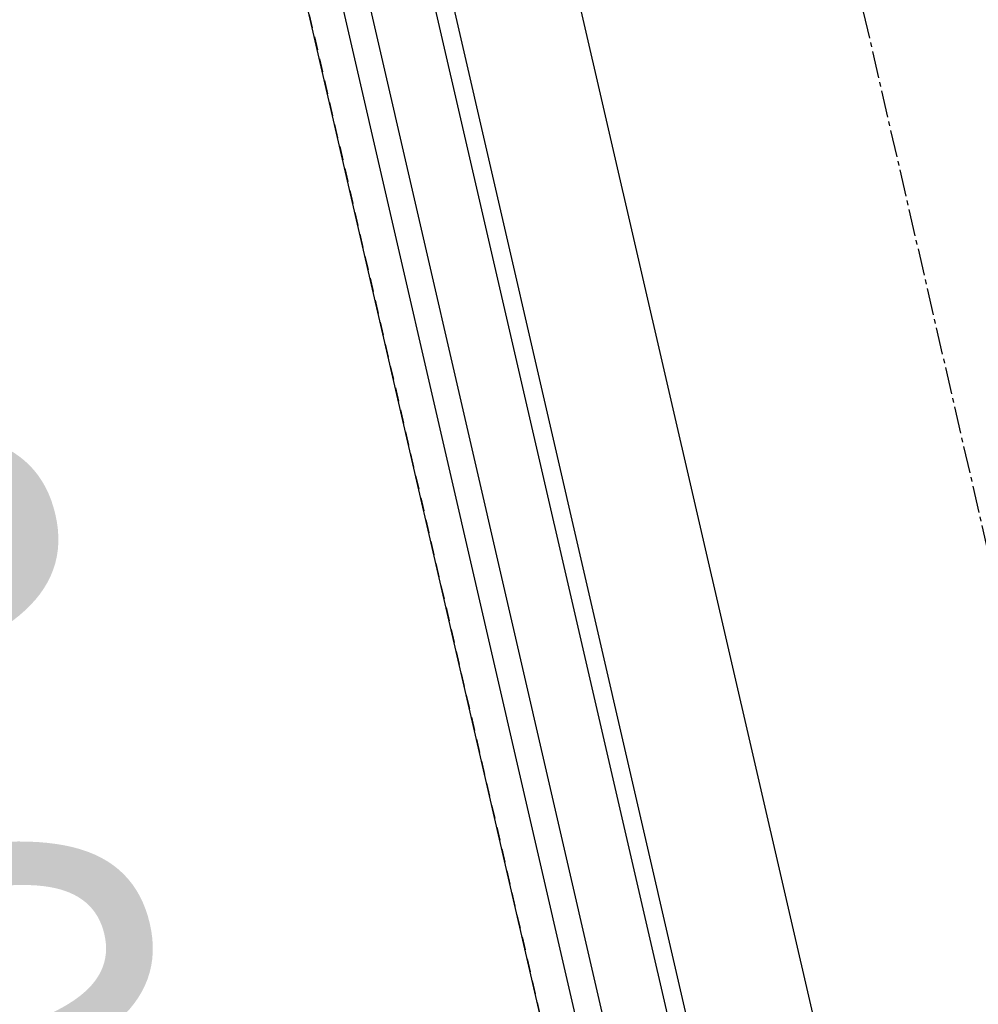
# Model space of a CAD drawing. Header units: millimetres. Extents: x 69081 to 158617, y -37521 to -9534.
# Tile 106 of 256: x 111834 to 111856, y -20203 to -20181. Entities that reach past the tile are written whole.
import ezdxf

# ---------------------------------------------------------------- set-up
doc = ezdxf.new("R2010")
doc.units = ezdxf.units.MM
doc.linetypes.add('DO', pattern=[0.8, 0.6, -0.1, 0, -0.1])
doc.linetypes.add('DP', pattern=[0.5, 0.3, -0.2])
for name, color, linetype in [('A-OSI', 8, 'DO'), ('A-SCI', 7, 'Continuous'), ('BA_drz', 7, 'Continuous'), ('JS_OLKA KONSTR', 231, 'Continuous'), ('JS_p.poż.', 240, 'Continuous'), ('JS_PODCIĄGI', 1, 'DP'), ('podciagi i nadproza', 3, 'DP'), ('RI-PROFILE', 8, 'Continuous')]:
    doc.layers.add(name, color=color, linetype=linetype)
doc.layers.add('OPIS', color=7, linetype='Continuous', lineweight=25)
doc.styles.add('ROMANS', font='romans.shx', dxfattribs={"height": 1})
doc.styles.add('WYM--ROMANSSHX-08', font='ROMANS.SHX', dxfattribs={"width": 0.8})

# ---------------------------------------------------------------- blocks, each defined once
blk = doc.blocks.new('drzwi90+50')
at = {"layer": 'RI-PROFILE'}
for p, q in [((-112.65, 5.9), (-149.65, 5.9)), ((-149.65, 0), (-112.65, 0))]:
    blk.add_line(p, q, dxfattribs=at)
for points in [[(-151.544, 2.759), (-110.755, 2.759), (-110.755, 3.159), (-151.544, 3.159)], [(-151.544, 1.359), (-110.755, 1.359), (-110.755, 0.759), (-151.544, 0.759)]]:
    blk.add_lwpolyline(points, dxfattribs=at)
blk = doc.blocks.new('osie')
at = {"layer": 'A-OSI'}
blk.add_line((17389.647, -41379.066), (17986.936, -43966.211), dxfattribs=at)
blk = doc.blocks.new('A$C04435ce7')
at = {"layer": 'podciagi i nadproza'}
blk.add_lwpolyline([(1128.743, 1254.747), (1165.86, 1093.975), (1189.245, 1099.374), (1152.128, 1260.145), (1128.743, 1254.747)], dxfattribs=at)
at = {"layer": 'OPIS', "insert": (1157.14, 1095.582), "char_height": 10, "width": 174.36586, "attachment_point": 3, "rotation": 283, "style": 'WYM--ROMANSSHX-08'}
blk.add_mtext('{\\fArial|b0|i0|c238|p34;bxh=24x24cm, spód +10.05m}', dxfattribs=at)

msp = doc.modelspace()

# ---------------------------------------------------------------- linework, layer by layer
at = {"layer": 'JS_PODCIĄGI', "lineweight": -3}
msp.add_line((111812.7933, -20060.217), (111849.9102, -20220.9881), dxfattribs=at)

# ---------------------------------------------------------------- block references
at = {"layer": 'A-SCI', "color": 4}
msp.add_blockref('osie', (94084.5456, 22838.835), dxfattribs=at)
at = {"layer": 'BA_drz', "xscale": -1, "rotation": 283.0000000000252}
msp.add_blockref('drzwi90+50', (111812.7933, -20060.217), dxfattribs=at)
at = {"layer": 'JS_OLKA KONSTR'}
msp.add_blockref('A$C04435ce7', (110684.0499, -21314.9635), dxfattribs=at)

# ---------------------------------------------------------------- texts
at = {"layer": 'JS_p.poż.', "ltscale": 0.02, "insert": (111858.4229, -20498.2495), "char_height": 15, "width": 377.271032, "attachment_point": 1, "rotation": 103, "style": 'ROMANS'}
msp.add_mtext('{\\W0.6;OBUDOWA KLATKI SCHODOWEJ REI 60 (\\fArial|b0|i0|c238|p34;\\W1;§\\fMS Shell Dlg 2|b0|i0|c238|p0;\\H0.70832x; \\Fromans|c238;\\H1.4118x;\\W0.6;245 warunków technicznych)}', dxfattribs=at)

doc.saveas('drawing.dxf')
